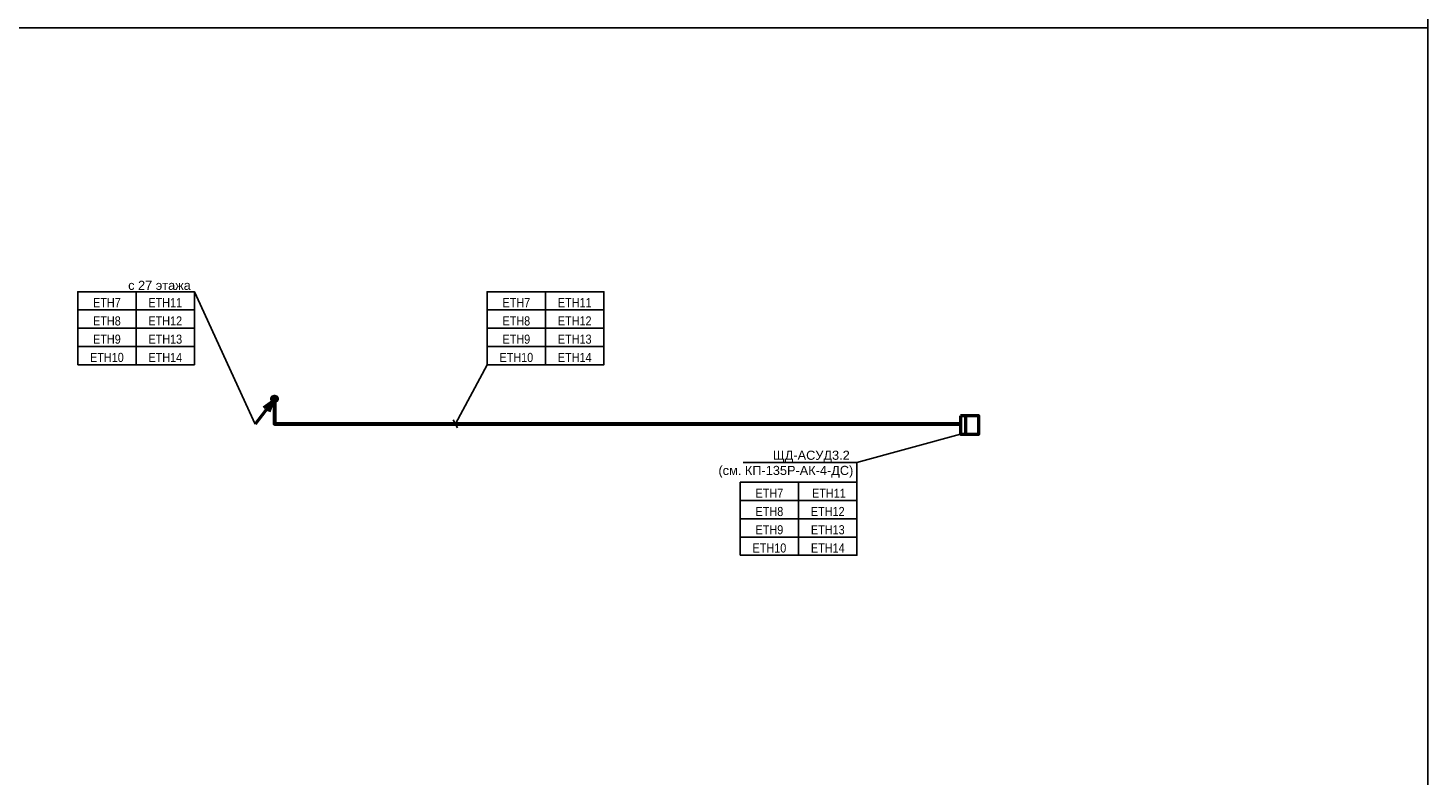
# Model space of a CAD drawing. Header units: millimetres. Extents: x -277772 to 277599, y -59564 to 282085.
# Tile 155 of 190: x -49478 to -11109, y 261585 to 282085. Entities that reach past the tile are written whole.
import ezdxf
from ezdxf import colors
from ezdxf.entities.mleader import LeaderData, LeaderLine
from ezdxf.enums import TextEntityAlignment as Align
from ezdxf.math import Vec2, Vec3

# ---------------------------------------------------------------- set-up
doc = ezdxf.new("R2018")
doc.units = ezdxf.units.MM
doc.set_wipeout_variables(frame=1)
doc.layers.add('UNPLOTTED', color=2, linetype='Continuous', plot=False)
for name, color, linetype, lineweight in [('КИП_выноска', 6, 'Continuous', 25), ('КИП_прибор', 140, 'Continuous', 50), ('КИП_трасса', 3, 'Continuous', 60)]:
    doc.layers.add(name, color=color, linetype=linetype, lineweight=lineweight)
doc.styles.add('CP.Text', font='arial.ttf')
doc.styles.add('GOST 2.304', font='arial.ttf', dxfattribs={"width": 0.85})
doc.linetypes.add('в трубе открыто', pattern='A,10,[133,ltypeshp.shx,S=0.75,R=0,X=-5,Y=2.5],-2.5,[130,ltypeshp.shx,S=2.5,R=-45,X=0,Y=0],-2.5', length=15)

# ---------------------------------------------------------------- blocks, each defined once
blk = doc.blocks.new('*U4')
at = {"color": 0}
blk.add_lwpolyline([(0, 410), (0, 0), (-569, 0), (-569, 410)], close=True, dxfattribs=at)
blk = doc.blocks.new('*U77')
at = {"lineweight": 50}
h = blk.add_hatch(color=256, dxfattribs=at)
h.dxf.hatch_style = 1
edge = h.paths.add_edge_path()
edge.add_arc((0, 0), 0.75, 592.5351, 952.5351)
for q in [(-5.32, -6.95), (-3, -2.43), (-1.57, -3.52)]:
    blk.add_line((-0.46, -0.6), q, dxfattribs=at)
blk.add_circle((0, 0), 0.75, dxfattribs=at)
blk = doc.blocks.new('_None')
blk = doc.blocks.new('*U58')
at = {"color": 0, "lineweight": 30, "style": 'GOST 2.304', "width": 0.85}
for tag, p in [('ИМЯ_КАБЕЛЯ_3', (8, -12.5)), ('ИМЯ_КАБЕЛЯ_4', (8, -17.5)), ('ИМЯ_КАБЕЛЯ_5', (8, -22.5)), ('ИМЯ_КАБЕЛЯ_6', (8, -27.5)), ('ИМЯ_КАБЕЛЯ_7', (8, -32.5)), ('ИМЯ_КАБЕЛЯ_8', (8, -37.5)), ('ИМЯ_КАБЕЛЯ_9', (8, -42.5))]:
    blk.add_attdef(tag, text='', height=2.5, dxfattribs=at).set_placement(p, align=Align.BOTTOM_CENTER)
at = {"linetype": 'Continuous'}
blk.add_wipeout([(0, 2.5), (16, 2.5), (16, -2.5), (0, -2.5)], dxfattribs=at)
at = {"color": 0}
blk.add_line((0, -2.5), (0, 0), dxfattribs=at)
at = {"color": 0, "linetype": 'Continuous'}
blk.add_lwpolyline([(0, -2.5), (16, -2.5), (16, 2.5), (0, 2.5)], close=True, dxfattribs=at)
at = {"color": 0, "linetype": 'Continuous', "lineweight": 30, "ltscale": 75, "width": 0.85, "flags": 104}
blk.add_attdef('ПРИМЕЧАНИЕ_1', text='', height=2.5, dxfattribs=at).set_placement((8, 3.61), align=Align.BOTTOM_CENTER)
at = {"color": 0, "lineweight": 30, "style": 'GOST 2.304', "width": 0.85}
for tag, p in [('ИМЯ_КАБЕЛЯ_1', (8, -2.5)), ('ИМЯ_КАБЕЛЯ_2', (8, -7.5))]:
    blk.add_attdef(tag, text='', height=2.5, dxfattribs=at).set_placement(p, align=Align.BOTTOM_CENTER)
at = {"color": 0, "lineweight": 30, "width": 0.85, "flags": 104}
blk.add_attdef('ПРИМЕЧАНИЕ_2', text='', height=2.5, dxfattribs=at).set_placement((8, -7.53), align=Align.BOTTOM_CENTER)
blk = doc.blocks.new('Шкаф')
at = {"linetype": 'Continuous'}
blk.add_wipeout([(-2.5, -2.5), (-2.5, 2.5), (2.5, 2.5), (2.5, -2.5)], dxfattribs=at)
at = {"color": 0, "linetype": 'Continuous'}
for points in [[(-2.5, -2.5), (2.5, -2.5), (2.5, 2.5), (-2.5, 2.5)], [(-2.5, -2.5), (2.5, -2.5), (2.5, -1), (-2.5, -1)]]:
    blk.add_lwpolyline(points, close=True, dxfattribs=at)
blk = doc.blocks.new('*U82')
at = {"color": 0, "linetype": 'Continuous'}
blk.add_line((0.56, -1.12), (-0.56, 1.12), dxfattribs=at)
at = {"color": 0, "lineweight": 30, "style": 'GOST 2.304', "width": 0.85}
for tag, p in [('ИМЯ_КАБЕЛЯ_3', (16.7, 6.19)), ('ИМЯ_КАБЕЛЯ_4', (16.7, 1.19)), ('ИМЯ_КАБЕЛЯ_5', (16.7, -3.81)), ('ИМЯ_КАБЕЛЯ_6', (16.7, -8.81)), ('ИМЯ_КАБЕЛЯ_7', (16.7, -13.81)), ('ИМЯ_КАБЕЛЯ_8', (16.7, -18.81)), ('ИМЯ_КАБЕЛЯ_9', (16.7, -23.81))]:
    blk.add_attdef(tag, text='', height=2.5, dxfattribs=at).set_placement(p, align=Align.BOTTOM_CENTER)
at = {"linetype": 'Continuous'}
blk.add_wipeout([(8.7, 21.19), (24.7, 21.19), (24.7, 16.19), (8.7, 16.19)], dxfattribs=at)
at = {"color": 0}
blk.add_line((8.7, 16.19), (0, 0), dxfattribs=at)
at = {"color": 0, "linetype": 'Continuous'}
blk.add_lwpolyline([(8.7, 16.19), (24.7, 16.19), (24.7, 21.19), (8.7, 21.19)], close=True, dxfattribs=at)
at = {"color": 0, "linetype": 'Continuous', "lineweight": 30, "ltscale": 75, "width": 0.85, "flags": 104}
blk.add_attdef('ПРИМЕЧАНИЕ_1', text='', height=2.5, dxfattribs=at).set_placement((16.7, 22.3), align=Align.BOTTOM_CENTER)
at = {"color": 0, "lineweight": 30, "style": 'GOST 2.304', "width": 0.85}
for tag, p in [('ИМЯ_КАБЕЛЯ_1', (16.7, 16.19)), ('ИМЯ_КАБЕЛЯ_2', (16.7, 11.19))]:
    blk.add_attdef(tag, text='', height=2.5, dxfattribs=at).set_placement(p, align=Align.BOTTOM_CENTER)
at = {"color": 0, "lineweight": 30, "width": 0.85, "flags": 104}
blk.add_attdef('ПРИМЕЧАНИЕ_2', text='', height=2.5, dxfattribs=at).set_placement((16.7, 11.16), align=Align.BOTTOM_CENTER)
blk = doc.blocks.new('*U84')
at = {"color": 0, "lineweight": 30, "style": 'GOST 2.304', "width": 0.85}
for tag, p in [('ИМЯ_КАБЕЛЯ_3', (-8, -20.44)), ('ИМЯ_КАБЕЛЯ_4', (-8, -25.44)), ('ИМЯ_КАБЕЛЯ_5', (-8, -30.44)), ('ИМЯ_КАБЕЛЯ_6', (-8, -35.44)), ('ИМЯ_КАБЕЛЯ_7', (-8, -40.44)), ('ИМЯ_КАБЕЛЯ_8', (-8, -45.44)), ('ИМЯ_КАБЕЛЯ_9', (-8, -50.44))]:
    blk.add_attdef(tag, text='', height=2.5, dxfattribs=at).set_placement(p, align=Align.BOTTOM_CENTER)
at = {"linetype": 'Continuous'}
blk.add_wipeout([(0, -5.44), (-16, -5.44), (-16, -10.44), (0, -10.44)], dxfattribs=at)
at = {"color": 0}
blk.add_line((0, -10.44), (0, 0), dxfattribs=at)
at = {"color": 0, "linetype": 'Continuous'}
blk.add_lwpolyline([(0, -10.44), (-16, -10.44), (-16, -5.44), (0, -5.44)], close=True, dxfattribs=at)
at = {"color": 0, "linetype": 'Continuous', "lineweight": 30, "ltscale": 75, "width": 0.85, "flags": 104}
blk.add_attdef('ПРИМЕЧАНИЕ_1', text='', height=2.5, dxfattribs=at).set_placement((-8, -4.33), align=Align.BOTTOM_CENTER)
at = {"color": 0, "lineweight": 30, "style": 'GOST 2.304', "width": 0.85}
for tag, p in [('ИМЯ_КАБЕЛЯ_1', (-8, -10.44)), ('ИМЯ_КАБЕЛЯ_2', (-8, -15.44))]:
    blk.add_attdef(tag, text='', height=2.5, dxfattribs=at).set_placement(p, align=Align.BOTTOM_CENTER)
at = {"color": 0, "lineweight": 30, "width": 0.85, "flags": 104}
blk.add_attdef('ПРИМЕЧАНИЕ_2', text='', height=2.5, dxfattribs=at).set_placement((-8, -15.47), align=Align.BOTTOM_CENTER)
blk = doc.blocks.new('*U83')
at = {"color": 0, "lineweight": 30, "style": 'GOST 2.304', "width": 0.85}
for tag, p in [('ИМЯ_КАБЕЛЯ_3', (8, -12.5)), ('ИМЯ_КАБЕЛЯ_4', (8, -17.5)), ('ИМЯ_КАБЕЛЯ_5', (8, -22.5)), ('ИМЯ_КАБЕЛЯ_6', (8, -27.5)), ('ИМЯ_КАБЕЛЯ_7', (8, -32.5)), ('ИМЯ_КАБЕЛЯ_8', (8, -37.5)), ('ИМЯ_КАБЕЛЯ_9', (8, -42.5))]:
    blk.add_attdef(tag, text='', height=2.5, dxfattribs=at).set_placement(p, align=Align.BOTTOM_CENTER)
at = {"linetype": 'Continuous'}
blk.add_wipeout([(0, 2.5), (16, 2.5), (16, -2.5), (0, -2.5)], dxfattribs=at)
at = {"color": 0}
blk.add_line((0, -2.5), (0, 0), dxfattribs=at)
at = {"color": 0, "linetype": 'Continuous'}
blk.add_lwpolyline([(0, -2.5), (16, -2.5), (16, 2.5), (0, 2.5)], close=True, dxfattribs=at)
at = {"color": 0, "linetype": 'Continuous', "lineweight": 30, "ltscale": 75, "width": 0.85, "flags": 104}
blk.add_attdef('ПРИМЕЧАНИЕ_1', text='', height=2.5, dxfattribs=at).set_placement((8, 3.61), align=Align.BOTTOM_CENTER)
at = {"color": 0, "lineweight": 30, "style": 'GOST 2.304', "width": 0.85}
for tag, p in [('ИМЯ_КАБЕЛЯ_1', (8, -2.5)), ('ИМЯ_КАБЕЛЯ_2', (8, -7.5))]:
    blk.add_attdef(tag, text='', height=2.5, dxfattribs=at).set_placement(p, align=Align.BOTTOM_CENTER)
at = {"color": 0, "lineweight": 30, "width": 0.85, "flags": 104}
blk.add_attdef('ПРИМЕЧАНИЕ_2', text='', height=2.5, dxfattribs=at).set_placement((8, -7.53), align=Align.BOTTOM_CENTER)

msp = doc.modelspace()

# ---------------------------------------------------------------- linework, layer by layer
at = {"layer": 'UNPLOTTED', "color": 1, "ltscale": 100}
msp.add_xline((-11109, -23502), (0, 1), dxfattribs=at)

# ---------------------------------------------------------------- block references
at = {"layer": 'UNPLOTTED', "xscale": 100, "yscale": 100, "zscale": 100}
msp.add_blockref('*U4', (-11109, 241085), dxfattribs=at)
at = {"layer": 'КИП_выноска', "xscale": 100, "yscale": 100, "zscale": 100}
msp.add_blockref('*U77', (-42722, 271919), dxfattribs=at)

# ---------------------------------------------------------------- leaders
at = {"layer": 'КИП_выноска'}
ml = msp.add_multileader_mtext('Standard', dxfattribs=at)
ml.set_content('ЩД-АСУД3.2  (см.\\~КП-135Р-АК-4-ДС)', color=256, style='CP.Text')
ml.set_leader_properties(color=256, linetype='ByLayer', lineweight=-1)
ml.set_arrow_properties(name='NONE')
ml.build(insert=Vec2(0, 0))
ml.multileader.update_dxf_attribs({"has_dogleg": 0, "text_left_attachment_type": 6, "text_right_attachment_type": 6, "dogleg_length": 0.5, "arrow_head_size": 300})
ctx = ml.context
ctx.base_point, ctx.char_height, ctx.arrow_head_size, ctx.landing_gap_size, ctx.plane_origin = Vec3(-30621, 270178), 250, 300, 100, Vec3(-26091, 271609)
ctx.left_attachment, ctx.right_attachment, ctx.text_align_type = 6, 6, 2
notes = []
notes.append((ctx, [(1, (1, 1, 0), (-26758, 270178), (-1, 0), 0.5, [(0, [(-23922, 270954)], 0, [])])]))
ctx.mtext.insert, ctx.mtext.width, ctx.mtext.defined_height, ctx.mtext.alignment, ctx.mtext.flow_direction = Vec3(-26859, 270501), 2988.27, 319, 3, 5
for ctx, leaders in notes:
    for number, flags, end, landing, length, lines in leaders:
        leader = LeaderData()
        leader.index, (leader.has_last_leader_line, leader.has_dogleg_vector, leader.attachment_direction) = number, flags
        leader.last_leader_point, leader.dogleg_vector, leader.dogleg_length = Vec3(end), Vec3(landing), length
        for number, points, colour, breaks in lines:
            line = LeaderLine()
            line.index, line.vertices, line.color, line.breaks = number, Vec3.list(points), colors.encode_raw_color(colour), breaks
            leader.lines.append(line)
        ctx.leaders.append(leader)

# ---------------------------------------------------------------- next in the draw order: block references
ref = msp.add_blockref('*U58', (-36894, 274107), dxfattribs=dict(at, xscale=100, yscale=100, zscale=100))
lines = msp.add_mtext('\\W0.8500;', dxfattribs={"layer": '0', "color": 0, "linetype": 'Continuous', "lineweight": 30, "ltscale": 75, "insert": (-36094, 274468), "char_height": 2.5, "attachment_point": 1})
ref.add_attrib('ПРИМЕЧАНИЕ_1', '', (-36094, 274468), dxfattribs={"flags": 104}).embed_mtext(lines)
ref.add_attrib('ИМЯ_КАБЕЛЯ_1', 'ETH8', dxfattribs={"layer": '0', "color": 0, "lineweight": 30, "height": 250, "style": 'GOST 2.304', "width": 0.85}).set_placement((-36094, 273857), align=Align.BOTTOM_CENTER)
lines = msp.add_mtext('\\W0.8500;', dxfattribs={"layer": '0', "color": 0, "lineweight": 30, "insert": (-36094, 273354), "char_height": 2.5, "attachment_point": 1})
ref.add_attrib('ПРИМЕЧАНИЕ_2', '', (-36094, 273354), dxfattribs={"flags": 104}).embed_mtext(lines)
ref = msp.add_blockref('*U58', (-29958, 268884), dxfattribs=dict(at, xscale=100, yscale=100, zscale=100))
lines = msp.add_mtext('\\W0.8500;', dxfattribs={"layer": '0', "color": 0, "linetype": 'Continuous', "lineweight": 30, "ltscale": 75, "insert": (-29158, 269245), "char_height": 2.5, "attachment_point": 1})
ref.add_attrib('ПРИМЕЧАНИЕ_1', '', (-29158, 269245), dxfattribs={"flags": 104}).embed_mtext(lines)
ref.add_attrib('ИМЯ_КАБЕЛЯ_1', 'ETH8', dxfattribs={"layer": '0', "color": 0, "lineweight": 30, "height": 250, "style": 'GOST 2.304', "width": 0.85}).set_placement((-29158, 268634), align=Align.BOTTOM_CENTER)
lines = msp.add_mtext('\\W0.8500;', dxfattribs={"layer": '0', "color": 0, "lineweight": 30, "insert": (-29158, 268131), "char_height": 2.5, "attachment_point": 1})
ref.add_attrib('ПРИМЕЧАНИЕ_2', '', (-29158, 268131), dxfattribs={"flags": 104}).embed_mtext(lines)
at = {"layer": 'КИП_прибор', "linetype": 'ByBlock', "xscale": 100, "yscale": 100, "zscale": 100, "rotation": 270}
msp.add_blockref('Шкаф', (-23672, 271204), dxfattribs=at)

# ---------------------------------------------------------------- next in the draw order: leaders
at = {"layer": 'КИП_выноска'}
ml = msp.add_multileader_mtext('Standard', dxfattribs=at)
ml.set_content('с 27 этажа', color=256, style='CP.Text')
ml.set_leader_properties(color=256, linetype='ByLayer', lineweight=-1)
ml.set_arrow_properties(name='NONE')
ml.build(insert=Vec2(0, 0))
ml.multileader.update_dxf_attribs({"has_dogleg": 0, "text_left_attachment_type": 6, "text_right_attachment_type": 6, "dogleg_length": 0.5, "arrow_head_size": 300})
ctx = ml.context
ctx.base_point, ctx.char_height, ctx.arrow_head_size, ctx.landing_gap_size, ctx.plane_origin = Vec3(-46805, 274857), 250, 300, 100, Vec3(-45502, 272246)
ctx.left_attachment, ctx.right_attachment, ctx.text_align_type = 6, 6, 2
notes = []
notes.append((ctx, [(1, (1, 1, 0), (-44916, 274857), (-1, 0), 0.5, [(0, [(-43255, 271224)], 0, [])])]))
ctx.mtext.insert, ctx.mtext.width, ctx.mtext.defined_height, ctx.mtext.alignment, ctx.mtext.flow_direction = Vec3(-45016, 275157), 2587.41, 300, 3, 5
ctx.mtext.has_bg_fill, ctx.mtext.bg_color, ctx.mtext.bg_scale_factor, ctx.mtext.bg_transparency, ctx.mtext.use_window_bg_color = 1, -1027028792, 1.5, 0, 1
for ctx, leaders in notes:
    for number, flags, end, landing, length, lines in leaders:
        leader = LeaderData()
        leader.index, (leader.has_last_leader_line, leader.has_dogleg_vector, leader.attachment_direction) = number, flags
        leader.last_leader_point, leader.dogleg_vector, leader.dogleg_length = Vec3(end), Vec3(landing), length
        for number, points, colour, breaks in lines:
            line = LeaderLine()
            line.index, line.vertices, line.color, line.breaks = number, Vec3.list(points), colors.encode_raw_color(colour), breaks
            leader.lines.append(line)
        ctx.leaders.append(leader)

# ---------------------------------------------------------------- next in the draw order: linework, layer by layer
at = {"layer": 'КИП_трасса', "linetype": 'в трубе открыто', "ltscale": 100}
msp.add_lwpolyline([(-42722, 271919), (-42722, 271237), (-23922, 271237)], dxfattribs=at)

# ---------------------------------------------------------------- next in the draw order: block references
at = {"layer": 'КИП_выноска'}
ref = msp.add_blockref('*U58', (-48115, 274107), dxfattribs=dict(at, xscale=100, yscale=100, zscale=100))
lines = msp.add_mtext('\\W0.8500;', dxfattribs={"layer": '0', "color": 0, "linetype": 'Continuous', "lineweight": 30, "ltscale": 75, "insert": (-47315, 274468), "char_height": 2.5, "attachment_point": 1})
ref.add_attrib('ПРИМЕЧАНИЕ_1', '', (-47315, 274468), dxfattribs={"flags": 104}).embed_mtext(lines)
ref.add_attrib('ИМЯ_КАБЕЛЯ_1', 'ETH8', dxfattribs={"layer": '0', "color": 0, "lineweight": 30, "height": 250, "style": 'GOST 2.304', "width": 0.85}).set_placement((-47315, 273857), align=Align.BOTTOM_CENTER)
lines = msp.add_mtext('\\W0.8500;', dxfattribs={"layer": '0', "color": 0, "lineweight": 30, "insert": (-47315, 273354), "char_height": 2.5, "attachment_point": 1})
ref.add_attrib('ПРИМЕЧАНИЕ_2', '', (-47315, 273354), dxfattribs={"flags": 104}).embed_mtext(lines)
ref = msp.add_blockref('*U58', (-36894, 273607), dxfattribs=dict(at, xscale=100, yscale=100, zscale=100))
lines = msp.add_mtext('\\W0.8500;', dxfattribs={"layer": '0', "color": 0, "linetype": 'Continuous', "lineweight": 30, "ltscale": 75, "insert": (-36094, 273968), "char_height": 2.5, "attachment_point": 1})
ref.add_attrib('ПРИМЕЧАНИЕ_1', '', (-36094, 273968), dxfattribs={"flags": 104}).embed_mtext(lines)
ref.add_attrib('ИМЯ_КАБЕЛЯ_1', 'ETH9', dxfattribs={"layer": '0', "color": 0, "lineweight": 30, "height": 250, "style": 'GOST 2.304', "width": 0.85}).set_placement((-36094, 273357), align=Align.BOTTOM_CENTER)
lines = msp.add_mtext('\\W0.8500;', dxfattribs={"layer": '0', "color": 0, "lineweight": 30, "insert": (-36094, 272854), "char_height": 2.5, "attachment_point": 1})
ref.add_attrib('ПРИМЕЧАНИЕ_2', '', (-36094, 272854), dxfattribs={"flags": 104}).embed_mtext(lines)
ref = msp.add_blockref('*U58', (-29958, 268384), dxfattribs=dict(at, xscale=100, yscale=100, zscale=100))
lines = msp.add_mtext('\\W0.8500;', dxfattribs={"layer": '0', "color": 0, "linetype": 'Continuous', "lineweight": 30, "ltscale": 75, "insert": (-29158, 268745), "char_height": 2.5, "attachment_point": 1})
ref.add_attrib('ПРИМЕЧАНИЕ_1', '', (-29158, 268745), dxfattribs={"flags": 104}).embed_mtext(lines)
ref.add_attrib('ИМЯ_КАБЕЛЯ_1', 'ETH9', dxfattribs={"layer": '0', "color": 0, "lineweight": 30, "height": 250, "style": 'GOST 2.304', "width": 0.85}).set_placement((-29158, 268134), align=Align.BOTTOM_CENTER)
lines = msp.add_mtext('\\W0.8500;', dxfattribs={"layer": '0', "color": 0, "lineweight": 30, "insert": (-29158, 267631), "char_height": 2.5, "attachment_point": 1})
ref.add_attrib('ПРИМЕЧАНИЕ_2', '', (-29158, 267631), dxfattribs={"flags": 104}).embed_mtext(lines)

# ---------------------------------------------------------------- next in the draw order: block references
ref = msp.add_blockref('*U58', (-36894, 274607), dxfattribs=dict(at, xscale=100, yscale=100, zscale=100))
lines = msp.add_mtext('\\W0.8500;', dxfattribs={"layer": '0', "color": 0, "linetype": 'Continuous', "lineweight": 30, "ltscale": 75, "insert": (-36094, 274968), "char_height": 2.5, "attachment_point": 1})
ref.add_attrib('ПРИМЕЧАНИЕ_1', '', (-36094, 274968), dxfattribs={"flags": 104}).embed_mtext(lines)
ref.add_attrib('ИМЯ_КАБЕЛЯ_1', 'ETH7', dxfattribs={"layer": '0', "color": 0, "lineweight": 30, "height": 250, "style": 'GOST 2.304', "width": 0.85}).set_placement((-36094, 274357), align=Align.BOTTOM_CENTER)
lines = msp.add_mtext('\\W0.8500;', dxfattribs={"layer": '0', "color": 0, "lineweight": 30, "insert": (-36094, 273854), "char_height": 2.5, "attachment_point": 1})
ref.add_attrib('ПРИМЕЧАНИЕ_2', '', (-36094, 273854), dxfattribs={"flags": 104}).embed_mtext(lines)
ref = msp.add_blockref('*U58', (-48115, 273607), dxfattribs=dict(at, xscale=100, yscale=100, zscale=100))
lines = msp.add_mtext('\\W0.8500;', dxfattribs={"layer": '0', "color": 0, "linetype": 'Continuous', "lineweight": 30, "ltscale": 75, "insert": (-47315, 273968), "char_height": 2.5, "attachment_point": 1})
ref.add_attrib('ПРИМЕЧАНИЕ_1', '', (-47315, 273968), dxfattribs={"flags": 104}).embed_mtext(lines)
ref.add_attrib('ИМЯ_КАБЕЛЯ_1', 'ETH9', dxfattribs={"layer": '0', "color": 0, "lineweight": 30, "height": 250, "style": 'GOST 2.304', "width": 0.85}).set_placement((-47315, 273357), align=Align.BOTTOM_CENTER)
lines = msp.add_mtext('\\W0.8500;', dxfattribs={"layer": '0', "color": 0, "lineweight": 30, "insert": (-47315, 272854), "char_height": 2.5, "attachment_point": 1})
ref.add_attrib('ПРИМЕЧАНИЕ_2', '', (-47315, 272854), dxfattribs={"flags": 104}).embed_mtext(lines)
ref = msp.add_blockref('*U58', (-29958, 269384), dxfattribs=dict(at, xscale=100, yscale=100, zscale=100))
lines = msp.add_mtext('\\W0.8500;', dxfattribs={"layer": '0', "color": 0, "linetype": 'Continuous', "lineweight": 30, "ltscale": 75, "insert": (-29158, 269745), "char_height": 2.5, "attachment_point": 1})
ref.add_attrib('ПРИМЕЧАНИЕ_1', '', (-29158, 269745), dxfattribs={"flags": 104}).embed_mtext(lines)
ref.add_attrib('ИМЯ_КАБЕЛЯ_1', 'ETH7', dxfattribs={"layer": '0', "color": 0, "lineweight": 30, "height": 250, "style": 'GOST 2.304', "width": 0.85}).set_placement((-29158, 269134), align=Align.BOTTOM_CENTER)
lines = msp.add_mtext('\\W0.8500;', dxfattribs={"layer": '0', "color": 0, "lineweight": 30, "insert": (-29158, 268631), "char_height": 2.5, "attachment_point": 1})
ref.add_attrib('ПРИМЕЧАНИЕ_2', '', (-29158, 268631), dxfattribs={"flags": 104}).embed_mtext(lines)

# ---------------------------------------------------------------- next in the draw order: block references
ref = msp.add_blockref('*U58', (-48115, 274607), dxfattribs=dict(at, xscale=100, yscale=100, zscale=100))
lines = msp.add_mtext('\\W0.8500;', dxfattribs={"layer": '0', "color": 0, "linetype": 'Continuous', "lineweight": 30, "ltscale": 75, "insert": (-47315, 274968), "char_height": 2.5, "attachment_point": 1})
ref.add_attrib('ПРИМЕЧАНИЕ_1', '', (-47315, 274968), dxfattribs={"flags": 104}).embed_mtext(lines)
ref.add_attrib('ИМЯ_КАБЕЛЯ_1', 'ETH7', dxfattribs={"layer": '0', "color": 0, "lineweight": 30, "height": 250, "style": 'GOST 2.304', "width": 0.85}).set_placement((-47315, 274357), align=Align.BOTTOM_CENTER)
lines = msp.add_mtext('\\W0.8500;', dxfattribs={"layer": '0', "color": 0, "lineweight": 30, "insert": (-47315, 273854), "char_height": 2.5, "attachment_point": 1})
ref.add_attrib('ПРИМЕЧАНИЕ_2', '', (-47315, 273854), dxfattribs={"flags": 104}).embed_mtext(lines)
ref = msp.add_blockref('*U58', (-35295, 274607), dxfattribs=dict(at, xscale=100, yscale=100, zscale=100))
lines = msp.add_mtext('\\W0.8500;', dxfattribs={"layer": '0', "color": 0, "linetype": 'Continuous', "lineweight": 30, "ltscale": 75, "insert": (-34495, 274968), "char_height": 2.5, "attachment_point": 1})
ref.add_attrib('ПРИМЕЧАНИЕ_1', '', (-34495, 274968), dxfattribs={"flags": 104}).embed_mtext(lines)
ref.add_attrib('ИМЯ_КАБЕЛЯ_1', 'ETH11', dxfattribs={"layer": '0', "color": 0, "lineweight": 30, "height": 250, "style": 'GOST 2.304', "width": 0.85}).set_placement((-34495, 274357), align=Align.BOTTOM_CENTER)
lines = msp.add_mtext('\\W0.8500;', dxfattribs={"layer": '0', "color": 0, "lineweight": 30, "insert": (-34495, 273854), "char_height": 2.5, "attachment_point": 1})
ref.add_attrib('ПРИМЕЧАНИЕ_2', '', (-34495, 273854), dxfattribs={"flags": 104}).embed_mtext(lines)
ref = msp.add_blockref('*U84', (-26759, 270178), dxfattribs=dict(at, xscale=100, yscale=100, zscale=100))
lines = msp.add_mtext('\\W0.8500;', dxfattribs={"layer": '0', "color": 0, "linetype": 'Continuous', "lineweight": 30, "ltscale": 75, "insert": (-27559, 269745), "char_height": 2.5, "attachment_point": 1})
ref.add_attrib('ПРИМЕЧАНИЕ_1', '', (-27559, 269745), dxfattribs={"flags": 104}).embed_mtext(lines)
ref.add_attrib('ИМЯ_КАБЕЛЯ_1', 'ETH11', dxfattribs={"layer": '0', "color": 0, "lineweight": 30, "height": 250, "style": 'GOST 2.304', "width": 0.85}).set_placement((-27528, 269134), align=Align.BOTTOM_CENTER)
lines = msp.add_mtext('\\W0.8500;', dxfattribs={"layer": '0', "color": 0, "lineweight": 30, "insert": (-27559, 268631), "char_height": 2.5, "attachment_point": 1})
ref.add_attrib('ПРИМЕЧАНИЕ_2', '', (-27559, 268631), dxfattribs={"flags": 104}).embed_mtext(lines)

# ---------------------------------------------------------------- next in the draw order: block references
ref = msp.add_blockref('*U58', (-46516, 274607), dxfattribs=dict(at, xscale=100, yscale=100, zscale=100))
lines = msp.add_mtext('\\W0.8500;', dxfattribs={"layer": '0', "color": 0, "linetype": 'Continuous', "lineweight": 30, "ltscale": 75, "insert": (-45716, 274968), "char_height": 2.5, "attachment_point": 1})
ref.add_attrib('ПРИМЕЧАНИЕ_1', '', (-45716, 274968), dxfattribs={"flags": 104}).embed_mtext(lines)
ref.add_attrib('ИМЯ_КАБЕЛЯ_1', 'ETH11', dxfattribs={"layer": '0', "color": 0, "lineweight": 30, "height": 250, "style": 'GOST 2.304', "width": 0.85}).set_placement((-45716, 274357), align=Align.BOTTOM_CENTER)
lines = msp.add_mtext('\\W0.8500;', dxfattribs={"layer": '0', "color": 0, "lineweight": 30, "insert": (-45716, 273854), "char_height": 2.5, "attachment_point": 1})
ref.add_attrib('ПРИМЕЧАНИЕ_2', '', (-45716, 273854), dxfattribs={"flags": 104}).embed_mtext(lines)
ref = msp.add_blockref('*U58', (-35295, 274107), dxfattribs=dict(at, xscale=100, yscale=100, zscale=100))
lines = msp.add_mtext('\\W0.8500;', dxfattribs={"layer": '0', "color": 0, "linetype": 'Continuous', "lineweight": 30, "ltscale": 75, "insert": (-34495, 274468), "char_height": 2.5, "attachment_point": 1})
ref.add_attrib('ПРИМЕЧАНИЕ_1', '', (-34495, 274468), dxfattribs={"flags": 104}).embed_mtext(lines)
ref.add_attrib('ИМЯ_КАБЕЛЯ_1', 'ETH12', dxfattribs={"layer": '0', "color": 0, "lineweight": 30, "height": 250, "style": 'GOST 2.304', "width": 0.85}).set_placement((-34495, 273857), align=Align.BOTTOM_CENTER)
lines = msp.add_mtext('\\W0.8500;', dxfattribs={"layer": '0', "color": 0, "lineweight": 30, "insert": (-34495, 273354), "char_height": 2.5, "attachment_point": 1})
ref.add_attrib('ПРИМЕЧАНИЕ_2', '', (-34495, 273354), dxfattribs={"flags": 104}).embed_mtext(lines)
ref = msp.add_blockref('*U58', (-28359, 268884), dxfattribs=dict(at, xscale=100, yscale=100, zscale=100))
lines = msp.add_mtext('\\W0.8500;', dxfattribs={"layer": '0', "color": 0, "linetype": 'Continuous', "lineweight": 30, "ltscale": 75, "insert": (-27559, 269245), "char_height": 2.5, "attachment_point": 1})
ref.add_attrib('ПРИМЕЧАНИЕ_1', '', (-27559, 269245), dxfattribs={"flags": 104}).embed_mtext(lines)
ref.add_attrib('ИМЯ_КАБЕЛЯ_1', 'ETH12', dxfattribs={"layer": '0', "color": 0, "lineweight": 30, "height": 250, "style": 'GOST 2.304', "width": 0.85}).set_placement((-27559, 268634), align=Align.BOTTOM_CENTER)
lines = msp.add_mtext('\\W0.8500;', dxfattribs={"layer": '0', "color": 0, "lineweight": 30, "insert": (-27559, 268131), "char_height": 2.5, "attachment_point": 1})
ref.add_attrib('ПРИМЕЧАНИЕ_2', '', (-27559, 268131), dxfattribs={"flags": 104}).embed_mtext(lines)

# ---------------------------------------------------------------- next in the draw order: block references
ref = msp.add_blockref('*U58', (-46516, 274107), dxfattribs=dict(at, xscale=100, yscale=100, zscale=100))
lines = msp.add_mtext('\\W0.8500;', dxfattribs={"layer": '0', "color": 0, "linetype": 'Continuous', "lineweight": 30, "ltscale": 75, "insert": (-45716, 274468), "char_height": 2.5, "attachment_point": 1})
ref.add_attrib('ПРИМЕЧАНИЕ_1', '', (-45716, 274468), dxfattribs={"flags": 104}).embed_mtext(lines)
ref.add_attrib('ИМЯ_КАБЕЛЯ_1', 'ETH12', dxfattribs={"layer": '0', "color": 0, "lineweight": 30, "height": 250, "style": 'GOST 2.304', "width": 0.85}).set_placement((-45716, 273857), align=Align.BOTTOM_CENTER)
lines = msp.add_mtext('\\W0.8500;', dxfattribs={"layer": '0', "color": 0, "lineweight": 30, "insert": (-45716, 273354), "char_height": 2.5, "attachment_point": 1})
ref.add_attrib('ПРИМЕЧАНИЕ_2', '', (-45716, 273354), dxfattribs={"flags": 104}).embed_mtext(lines)
ref = msp.add_blockref('*U82', (-37765, 271237), dxfattribs=dict(at, xscale=100, yscale=100, zscale=100))
lines = msp.add_mtext('\\W0.8500;', dxfattribs={"layer": '0', "color": 0, "linetype": 'Continuous', "lineweight": 30, "ltscale": 75, "insert": (-36094, 273468), "char_height": 2.5, "attachment_point": 1})
ref.add_attrib('ПРИМЕЧАНИЕ_1', '', (-36094, 273468), dxfattribs={"flags": 104}).embed_mtext(lines)
ref.add_attrib('ИМЯ_КАБЕЛЯ_1', 'ETH10', dxfattribs={"layer": '0', "color": 0, "lineweight": 30, "height": 250, "style": 'GOST 2.304', "width": 0.85}).set_placement((-36094, 272857), align=Align.BOTTOM_CENTER)
lines = msp.add_mtext('\\W0.8500;', dxfattribs={"layer": '0', "color": 0, "lineweight": 30, "insert": (-36094, 272354), "char_height": 2.5, "attachment_point": 1})
ref.add_attrib('ПРИМЕЧАНИЕ_2', '', (-36094, 272354), dxfattribs={"flags": 104}).embed_mtext(lines)
ref = msp.add_blockref('*U83', (-29958, 267884), dxfattribs=dict(at, xscale=100, yscale=100, zscale=100))
lines = msp.add_mtext('\\W0.8500;', dxfattribs={"layer": '0', "color": 0, "linetype": 'Continuous', "lineweight": 30, "ltscale": 75, "insert": (-29158, 268245), "char_height": 2.5, "attachment_point": 1})
ref.add_attrib('ПРИМЕЧАНИЕ_1', '', (-29158, 268245), dxfattribs={"flags": 104}).embed_mtext(lines)
ref.add_attrib('ИМЯ_КАБЕЛЯ_1', 'ETH10', dxfattribs={"layer": '0', "color": 0, "lineweight": 30, "height": 250, "style": 'GOST 2.304', "width": 0.85}).set_placement((-29158, 267634), align=Align.BOTTOM_CENTER)
lines = msp.add_mtext('\\W0.8500;', dxfattribs={"layer": '0', "color": 0, "lineweight": 30, "insert": (-29158, 267131), "char_height": 2.5, "attachment_point": 1})
ref.add_attrib('ПРИМЕЧАНИЕ_2', '', (-29158, 267131), dxfattribs={"flags": 104}).embed_mtext(lines)

# ---------------------------------------------------------------- next in the draw order: block references
ref = msp.add_blockref('*U58', (-35294, 273607), dxfattribs=dict(at, xscale=100, yscale=100, zscale=100))
lines = msp.add_mtext('\\W0.8500;', dxfattribs={"layer": '0', "color": 0, "linetype": 'Continuous', "lineweight": 30, "ltscale": 75, "insert": (-34494, 273968), "char_height": 2.5, "attachment_point": 1})
ref.add_attrib('ПРИМЕЧАНИЕ_1', '', (-34494, 273968), dxfattribs={"flags": 104}).embed_mtext(lines)
ref.add_attrib('ИМЯ_КАБЕЛЯ_1', 'ETH13', dxfattribs={"layer": '0', "color": 0, "lineweight": 30, "height": 250, "style": 'GOST 2.304', "width": 0.85}).set_placement((-34494, 273357), align=Align.BOTTOM_CENTER)
lines = msp.add_mtext('\\W0.8500;', dxfattribs={"layer": '0', "color": 0, "lineweight": 30, "insert": (-34494, 272854), "char_height": 2.5, "attachment_point": 1})
ref.add_attrib('ПРИМЕЧАНИЕ_2', '', (-34494, 272854), dxfattribs={"flags": 104}).embed_mtext(lines)
ref = msp.add_blockref('*U58', (-48115, 273107), dxfattribs=dict(at, xscale=100, yscale=100, zscale=100))
lines = msp.add_mtext('\\W0.8500;', dxfattribs={"layer": '0', "color": 0, "linetype": 'Continuous', "lineweight": 30, "ltscale": 75, "insert": (-47315, 273468), "char_height": 2.5, "attachment_point": 1})
ref.add_attrib('ПРИМЕЧАНИЕ_1', '', (-47315, 273468), dxfattribs={"flags": 104}).embed_mtext(lines)
ref.add_attrib('ИМЯ_КАБЕЛЯ_1', 'ETH10', dxfattribs={"layer": '0', "color": 0, "lineweight": 30, "height": 250, "style": 'GOST 2.304', "width": 0.85}).set_placement((-47315, 272857), align=Align.BOTTOM_CENTER)
lines = msp.add_mtext('\\W0.8500;', dxfattribs={"layer": '0', "color": 0, "lineweight": 30, "insert": (-47315, 272354), "char_height": 2.5, "attachment_point": 1})
ref.add_attrib('ПРИМЕЧАНИЕ_2', '', (-47315, 272354), dxfattribs={"flags": 104}).embed_mtext(lines)
ref = msp.add_blockref('*U58', (-28358, 268384), dxfattribs=dict(at, xscale=100, yscale=100, zscale=100))
lines = msp.add_mtext('\\W0.8500;', dxfattribs={"layer": '0', "color": 0, "linetype": 'Continuous', "lineweight": 30, "ltscale": 75, "insert": (-27558, 268745), "char_height": 2.5, "attachment_point": 1})
ref.add_attrib('ПРИМЕЧАНИЕ_1', '', (-27558, 268745), dxfattribs={"flags": 104}).embed_mtext(lines)
ref.add_attrib('ИМЯ_КАБЕЛЯ_1', 'ETH13', dxfattribs={"layer": '0', "color": 0, "lineweight": 30, "height": 250, "style": 'GOST 2.304', "width": 0.85}).set_placement((-27558, 268134), align=Align.BOTTOM_CENTER)
lines = msp.add_mtext('\\W0.8500;', dxfattribs={"layer": '0', "color": 0, "lineweight": 30, "insert": (-27558, 267631), "char_height": 2.5, "attachment_point": 1})
ref.add_attrib('ПРИМЕЧАНИЕ_2', '', (-27558, 267631), dxfattribs={"flags": 104}).embed_mtext(lines)

# ---------------------------------------------------------------- next in the draw order: block references
ref = msp.add_blockref('*U58', (-46515, 273607), dxfattribs=dict(at, xscale=100, yscale=100, zscale=100))
lines = msp.add_mtext('\\W0.8500;', dxfattribs={"layer": '0', "color": 0, "linetype": 'Continuous', "lineweight": 30, "ltscale": 75, "insert": (-45715, 273968), "char_height": 2.5, "attachment_point": 1})
ref.add_attrib('ПРИМЕЧАНИЕ_1', '', (-45715, 273968), dxfattribs={"flags": 104}).embed_mtext(lines)
ref.add_attrib('ИМЯ_КАБЕЛЯ_1', 'ETH13', dxfattribs={"layer": '0', "color": 0, "lineweight": 30, "height": 250, "style": 'GOST 2.304', "width": 0.85}).set_placement((-45715, 273357), align=Align.BOTTOM_CENTER)
lines = msp.add_mtext('\\W0.8500;', dxfattribs={"layer": '0', "color": 0, "lineweight": 30, "insert": (-45715, 272854), "char_height": 2.5, "attachment_point": 1})
ref.add_attrib('ПРИМЕЧАНИЕ_2', '', (-45715, 272854), dxfattribs={"flags": 104}).embed_mtext(lines)
ref = msp.add_blockref('*U58', (-35294, 273107), dxfattribs=dict(at, xscale=100, yscale=100, zscale=100))
lines = msp.add_mtext('\\W0.8500;', dxfattribs={"layer": '0', "color": 0, "linetype": 'Continuous', "lineweight": 30, "ltscale": 75, "insert": (-34494, 273468), "char_height": 2.5, "attachment_point": 1})
ref.add_attrib('ПРИМЕЧАНИЕ_1', '', (-34494, 273468), dxfattribs={"flags": 104}).embed_mtext(lines)
ref.add_attrib('ИМЯ_КАБЕЛЯ_1', 'ETH14', dxfattribs={"layer": '0', "color": 0, "lineweight": 30, "height": 250, "style": 'GOST 2.304', "width": 0.85}).set_placement((-34494, 272857), align=Align.BOTTOM_CENTER)
lines = msp.add_mtext('\\W0.8500;', dxfattribs={"layer": '0', "color": 0, "lineweight": 30, "insert": (-34494, 272354), "char_height": 2.5, "attachment_point": 1})
ref.add_attrib('ПРИМЕЧАНИЕ_2', '', (-34494, 272354), dxfattribs={"flags": 104}).embed_mtext(lines)
ref = msp.add_blockref('*U58', (-28358, 267884), dxfattribs=dict(at, xscale=100, yscale=100, zscale=100))
lines = msp.add_mtext('\\W0.8500;', dxfattribs={"layer": '0', "color": 0, "linetype": 'Continuous', "lineweight": 30, "ltscale": 75, "insert": (-27558, 268245), "char_height": 2.5, "attachment_point": 1})
ref.add_attrib('ПРИМЕЧАНИЕ_1', '', (-27558, 268245), dxfattribs={"flags": 104}).embed_mtext(lines)
ref.add_attrib('ИМЯ_КАБЕЛЯ_1', 'ETH14', dxfattribs={"layer": '0', "color": 0, "lineweight": 30, "height": 250, "style": 'GOST 2.304', "width": 0.85}).set_placement((-27558, 267634), align=Align.BOTTOM_CENTER)
lines = msp.add_mtext('\\W0.8500;', dxfattribs={"layer": '0', "color": 0, "lineweight": 30, "insert": (-27558, 267131), "char_height": 2.5, "attachment_point": 1})
ref.add_attrib('ПРИМЕЧАНИЕ_2', '', (-27558, 267131), dxfattribs={"flags": 104}).embed_mtext(lines)

# ---------------------------------------------------------------- next in the draw order: block references
ref = msp.add_blockref('*U58', (-46515, 273107), dxfattribs=dict(at, xscale=100, yscale=100, zscale=100))
lines = msp.add_mtext('\\W0.8500;', dxfattribs={"layer": '0', "color": 0, "linetype": 'Continuous', "lineweight": 30, "ltscale": 75, "insert": (-45715, 273468), "char_height": 2.5, "attachment_point": 1})
ref.add_attrib('ПРИМЕЧАНИЕ_1', '', (-45715, 273468), dxfattribs={"flags": 104}).embed_mtext(lines)
ref.add_attrib('ИМЯ_КАБЕЛЯ_1', 'ETH14', dxfattribs={"layer": '0', "color": 0, "lineweight": 30, "height": 250, "style": 'GOST 2.304', "width": 0.85}).set_placement((-45715, 272857), align=Align.BOTTOM_CENTER)
lines = msp.add_mtext('\\W0.8500;', dxfattribs={"layer": '0', "color": 0, "lineweight": 30, "insert": (-45715, 272354), "char_height": 2.5, "attachment_point": 1})
ref.add_attrib('ПРИМЕЧАНИЕ_2', '', (-45715, 272354), dxfattribs={"flags": 104}).embed_mtext(lines)

doc.saveas('drawing.dxf')
